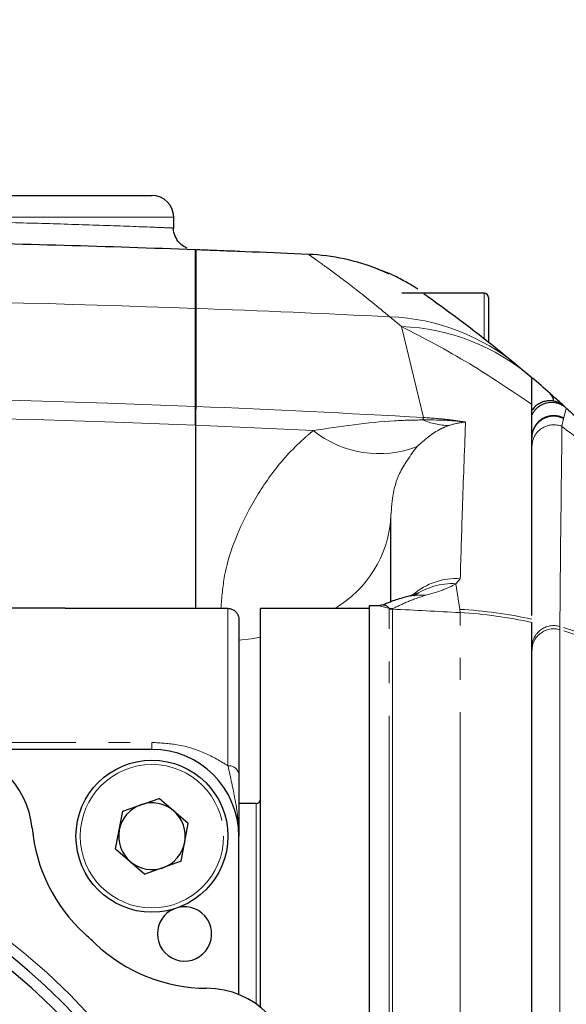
# Model space of a CAD drawing. Header units: millimetres. Extents: x 0 to 7327, y -11399 to -6123.
# Tile 62 of 87: x 3590 to 3615, y -9405 to -9360. Entities that reach past the tile are written whole.
import ezdxf

# ---------------------------------------------------------------- set-up
doc = ezdxf.new("R2010")
doc.units = ezdxf.units.MM
doc.linetypes.add('PHANTOM', pattern=[26.5, 20, -1.5, 1, -1.5, 1, -1.5])
doc.layers.add('AM_5', color=3, linetype='Continuous', lineweight=25)
doc.layers.add('LineThick', color=7, linetype='Continuous', lineweight=30)
doc.styles.add('HHI_Dims', font='simplex.shx', dxfattribs={"width": 0.8, "bigfont": 'whgtxt.shx'})
doc.dimstyles.new('HHI_Standard$0', dxfattribs={"dimtxt": 3.5, "dimasz": 3.5, "dimexe": 1, "dimexo": 1, "dimgap": 1.5, "dimtad": 1, "dimdec": 0, "dimdsep": 46, "dimtxsty": 'HHI_Dims', "dimcen": 0, "dimclrd": 1, "dimclre": 1, "dimclrt": 1, "dimadec": 3, "dimazin": 2, "dimtp": 0.1, "dimtm": 0.1, "dimtfac": 0.65, "dimtdec": 0, "dimtmove": 0, "dimatfit": 3, "dimldrblk": 'OPEN30', "dimfxl": 1, "dimlwd": -1, "dimlwe": -1, "dimarcsym": 1})

# ---------------------------------------------------------------- blocks, each defined once
blk = doc.blocks.new('*D85')
at = {"layer": 'AM_5', "color": 1, "transparency": 16777216}
for p, q in [((3454.169, -9948.31), (3454.169, -9196.861)), ((3688.428, -9947.768), (3688.428, -9196.861)), ((3670.928, -9201.861), (3471.669, -9201.861))]:
    blk.add_line(p, q, dxfattribs=at)
for points in [[(3471.669, -9198.944), (3471.669, -9204.778), (3454.169, -9201.861)], [(3670.928, -9198.944), (3670.928, -9204.778), (3688.428, -9201.861)]]:
    blk.add_solid(points, dxfattribs=at)
at = {"layer": 'Defpoints', "color": 0, "transparency": 16777216}
for p in [(3454.169, -9201.861), (3688.428, -9952.768), (3454.169, -9953.31)]:
    blk.add_point(p, dxfattribs=at)
at = {"layer": 'AM_5', "color": 1, "transparency": 16777216, "insert": (3571.299, -9176.861), "char_height": 35, "attachment_point": 5, "style": 'HHI_Dims'}
blk.add_mtext('267', dxfattribs=at)
blk = doc.blocks.new('_Open30')
at = {"color": 0, "linetype": 'ByBlock', "lineweight": -2}
for p, q in [((-1, 0.2679), (0, 0)), ((0, 0), (-1, -0.2679)), ((0, 0), (-1, 0))]:
    blk.add_line(p, q, dxfattribs=at)
blk = doc.blocks.new('*D86')
at = {"layer": 'AM_5', "color": 1, "transparency": 16777216}
for p, q in [((3458.788, -9560.78), (3458.788, -9307.147)), ((3683.798, -9560.822), (3683.798, -9307.147)), ((3666.298, -9312.147), (3476.288, -9312.147))]:
    blk.add_line(p, q, dxfattribs=at)
for points in [[(3476.288, -9309.23), (3476.288, -9315.063), (3458.788, -9312.147)], [(3666.298, -9309.23), (3666.298, -9315.063), (3683.798, -9312.147)]]:
    blk.add_solid(points, dxfattribs=at)
at = {"layer": 'Defpoints', "color": 0, "transparency": 16777216}
for p in [(3458.788, -9312.147), (3458.788, -9565.78), (3683.798, -9565.822)]:
    blk.add_point(p, dxfattribs=at)
at = {"layer": 'AM_5', "color": 1, "transparency": 16777216, "insert": (3571.293, -9287.147), "char_height": 35, "attachment_point": 5, "style": 'HHI_Dims'}
blk.add_mtext('225', dxfattribs=at)
blk = doc.blocks.new('A$C024A56F6')
at = {"color": 7, "linetype": 'Continuous', "lineweight": 25}
for p, q in [((1980.32, -2513.227), (1980.32, -2512.725)), ((1994.62, -2516.225), (1990.82, -2516.225)), ((1994.82, -2516.425), (1994.82, -2518.47)), ((1981.32, -2521.438), (1981.32, -2516.925)), ((1996.191, -2519.583), (1996.818, -2520.113)), ((1996.818, -2520.113), (1996.82, -2520.115)), ((1998.231, -2521.389), (1998.162, -2521.323)), ((1981.32, -2522.308), (1981.32, -2530.737)), ((1975.32, -2530.725), (1939.82, -2530.725)), ((1975.32, -2530.725), (1975.32, -2530.737)), ((1982.82, -2530.737), (1975.32, -2530.737)), ((1989.32, -2530.737), (1984.32, -2530.737)), ((1984.32, -2549.133), (1984.32, -2530.737)), ((1989.787, -2530.616), (1989.32, -2530.616)), ((1989.32, -2530.616), (1989.32, -2608.833)), ((1983.32, -2531.234), (1983.32, -2538.386)), ((1996.82, -2608.064), (1996.82, -2531.385)), ((1979.32, -2537.225), (1969.82, -2537.225)), ((1977.975, -2540.069), (1979.648, -2539.482)), ((1980.993, -2540.637), (1979.648, -2539.482)), ((1984.12, -2539.725), (1983.32, -2539.725)), ((1977.647, -2541.812), (1977.975, -2540.069)), ((1980.665, -2542.38), (1980.993, -2540.637)), ((1983.32, -2548.516), (1983.32, -2541.225)), ((1977.647, -2541.812), (1978.992, -2542.967)), ((1980.665, -2542.38), (1978.992, -2542.967))]:
    blk.add_line(p, q, dxfattribs=at)
at = {"color": 8, "linetype": 'PHANTOM', "lineweight": 18}
for p, q in [((1994.62, -2518.307), (1994.62, -2516.225)), ((1981.357, -2516.927), (1981.357, -2521.44)), ((1990.811, -2517.759), (1990.273, -2517.309)), ((1991.831, -2521.948), (1990.811, -2517.759)), ((1998.401, -2521.514), (1998.283, -2521.97)), ((1998.277, -2521.995), (1998.202, -2522.359)), ((1998.283, -2521.97), (1998.277, -2521.995)), ((1993.517, -2529.371), (1993.313, -2529.603)), ((1993.498, -2530.783), (1993.313, -2529.603)), ((1982.82, -2537.979), (1982.82, -2530.737)), ((1990.27, -2530.74), (1989.787, -2530.619)), ((1990.246, -2530.767), (1990.27, -2530.74)), ((1990.246, -2608.683), (1990.246, -2530.767)), ((1990.418, -2530.746), (1990.394, -2530.77)), ((1990.394, -2530.77), (1990.394, -2608.679)), ((1993.51, -2530.93), (1993.498, -2530.783)), ((1993.51, -2608.519), (1993.51, -2530.93)), ((1998.104, -2531.568), (1998.104, -2531.717)), ((1998.104, -2531.717), (1998.104, -2607.732)), ((1929.32, -2536.907), (1979.32, -2536.907)), ((1979.32, -2536.907), (1979.32, -2537.225)), ((1984.12, -2548.952), (1984.12, -2539.725))]:
    blk.add_line(p, q, dxfattribs=at)
at = {"color": 7, "linetype": 'Continuous', "lineweight": 25, "flags": 128}
blk.add_lwpolyline([(1989.765, -2515.13), (1989.971, -2515.214), (1990.235, -2515.33)], dxfattribs=at)
at = {"color": 8, "linetype": 'PHANTOM', "lineweight": 18, "flags": 128}
blk.add_lwpolyline([(1984.32, -2532.062), (1983.881, -2532.133), (1983.32, -2532.197)], dxfattribs=at)
at = {"color": 7, "linetype": 'Continuous', "lineweight": 25}
blk.add_circle((1979.32, -2541.225), 3.5, dxfattribs=at)
at = {"color": 8, "linetype": 'PHANTOM', "lineweight": 18}
for centre, radius in [((1979.32, -2541.225), 3.3), ((1954.32, -2569.725), 30)]:
    blk.add_circle(centre, radius, dxfattribs=at)
at = {"color": 7, "linetype": 'Continuous', "lineweight": 25}
for centre, radius, start, end in [((1979.32, -2512.724), 1, 0.1133, 90.0676), ((1954.32, -3245.725), 731.995, 87.886136, 88.833734), ((1981.32, -2515.229), 1, 87.8832, 90), ((1954.32, -3245.725), 731.995, 87.478202, 87.883243), ((1986.088, -2524.429), 10, 68.426, 87.4782), ((1994.62, -2516.425), 0.2, 0, 90), ((1954.32, -2569.725), 65.325, 48.44593, 49.4135), ((1997.32, -2521.214), 0.5, 0, 48.4459), ((1969.82, -2541.225), 4, 5.2746, 90), ((1979.32, -2541.225), 4, 0, 90), ((1979.32, -2541.225), 1.536, 109.3396, 169.3396), ((1979.32, -2541.225), 1.536, 49.3396, 109.3396), ((1984.12, -2539.525), 0.2, 270, 0), ((1954.32, -2569.725), 29.5, 1.6823, 358.3177), ((1979.32, -2541.225), 1.536, 349.3396, 49.3396), ((1954.32, -2569.725), 29, 1.9761, 358.0239), ((1981.272, -2540.167), 7.5, 185.2746, 227.6403), ((1979.32, -2541.225), 1.535, 169.3396, 229.3396), ((1979.32, -2541.225), 1.536, 289.3396, 349.3396), ((1979.32, -2541.225), 1.536, 229.3396, 289.3396), ((1980.82, -2545.725), 1.25, 180, 103.3844), ((1980.82, -2545.725), 1.25, 113.4855, 180), ((1954.32, -2569.725), 32.5, 46.4686, 47.6403), ((1981.87, -2540.725), 7.5, 226.4686, 269.7505), ((1981.82, -2552.225), 4, 0, 89.7505), ((1954.32, -2569.725), 21, 2.7294, 357.2706)]:
    blk.add_arc(centre, radius, start, end, dxfattribs=at)
at = {"color": 8, "linetype": 'PHANTOM', "lineweight": 18}
for centre, radius, start, end in [((1981.319, -2518.034), 1.108, 88.0281, 89.9379), ((1989.896, -2527.131), 9.828, 50.1681, 87.8016), ((1990.424, -2527.585), 9.835, 49.4485, 87.7464), ((1981.322, -2522.399), 0.96, 87.8802, 90.0858), ((1992.164, -2522.13), 0.379, 151.3825, 169.2429), ((1993.036, -2519.184), 3.133, 246.5962, 269.0932), ((1989.776, -2518.746), 4.865, 231.4672, 291.0953), ((1997.82, -2523.283), 1, 67.5327, 179.8591), ((1985.052, -2526.197), 5.282, 300.7442, 355.7968), ((1993.32, -2532.372), 3.007, 86.2491, 130.8852), ((1993.125, -2532.55), 2.953, 86.3396, 126.2766), ((1991.723, -2532.915), 2.795, 85.6997, 105.1984), ((1990.233, -2533.645), 2.905, 86.3478, 89.2684), ((1990.247, -2533.748), 2.981, 87.1698, 90.0126), ((1954.679, -3257.766), 727.872, 86.941902, 87.187452), ((1992.451, -2550.823), 20.068, 77.4247, 87.0087), ((1992.439, -2550.976), 20.075, 77.3938, 86.9429), ((1997.82, -2532.526), 0.999, 73.4547, 179.8579), ((1992.514, -2550.683), 19.916, 8.479, 73.6989), ((1997.82, -2532.675), 0.999, 73.4885, 179.8454), ((1992.496, -2550.86), 19.947, 8.4857, 73.6722), ((1982.863, -2538.438), 0.461, 6.4606, 95.2508)]:
    blk.add_arc(centre, radius, start, end, dxfattribs=at)
for centre, major_axis, ratio, start_param, end_param in [((1954.32, -3245.725), (731.995, 0), 0.996313, 1.533902, 1.558627), ((1954.32, -3245.725), (731.995, 0), 0.996313, 1.521661, 1.533852), ((1954.32, -3326.372), (0, 805.482), 0.908766, 6.246291, 6.334452), ((1954.32, -3324.25), (0, 802.493), 0.908412, 6.24614, 6.32768), ((1954.32, -3326.372), (0, 805.482), 0.908766, 6.231918, 6.246241), ((1954.32, -3324.25), (0, 802.493), 0.908412, 6.238691, 6.24614)]:
    blk.add_ellipse(centre, major_axis=major_axis, ratio=ratio, start_param=start_param, end_param=end_param, dxfattribs=at)
at = {"color": 7, "linetype": 'Continuous', "lineweight": 25}
for points, knots in [([(1963.228, -2511.725), (1963.794, -2511.725), (1965.876, -2511.725), (1969.416, -2511.725), (1972.982, -2511.725), (1975.593, -2511.725), (1977.397, -2511.725), (1978.704, -2511.725), (1979.266, -2511.725), (1979.307, -2511.725), (1979.32, -2511.725)], [0, 0, 0, 0, 0.084496, 0.311027, 0.54169, 0.650928, 0.762251, 0.88501, 0.961324, 1, 1, 1, 1]), ([(1980.941, -2514.148), (1980.889, -2514.125), (1980.749, -2514.065), (1980.544, -2513.884), (1980.38, -2513.602), (1980.299, -2513.363), (1980.32, -2513.244), (1980.321, -2513.243)], [0, 0, 0, 0, 0.148447, 0.392778, 0.687643, 0.99614, 1, 1, 1, 1]), ([(1981.32, -2516.925), (1981.32, -2516.14), (1981.32, -2514.566), (1981.32, -2514.341), (1981.32, -2514.228)], [0, 0, 0, 0, 0.4995173, 1, 1, 1, 1]), ([(1983.36, -2514.306), (1983.212, -2514.3), (1982.839, -2514.286), (1982.277, -2514.264), (1981.767, -2514.245), (1981.514, -2514.235), (1981.436, -2514.232), (1981.421, -2514.232)], [0, 0, 0, 0, 0.168918, 0.424761, 0.680333, 0.935716, 1, 1, 1, 1]), ([(1991.564, -2516.04), (1991.511, -2516.006), (1991.341, -2515.896), (1990.866, -2515.621), (1990.322, -2515.335), (1989.92, -2515.196), (1989.759, -2515.141)], [0, 0, 0, 0, 0.129535, 0.410366, 0.762762, 1, 1, 1, 1]), ([(1991.843, -2516.251), (1991.9, -2516.29), (1992.016, -2516.37), (1992.921, -2517.02), (1994.294, -2518.037), (1995.559, -2519.068), (1996.191, -2519.583)], [0, 0, 0, 0, 0.2405704, 0.492411, 0.7461976, 1, 1, 1, 1]), ([(1996.82, -2521.35), (1996.82, -2521.076), (1996.82, -2520.342), (1996.82, -2520.203), (1996.82, -2520.115)], [0, 0, 0, 0, 0.374128, 1, 1, 1, 1]), ([(1998.32, -2521.44), (1998.264, -2521.395), (1998.153, -2521.306), (1997.954, -2521.22), (1997.744, -2521.176), (1997.529, -2521.179), (1997.319, -2521.226), (1997.125, -2521.317), (1996.952, -2521.446), (1996.864, -2521.559), (1996.82, -2521.615)], [0, 0, 0, 0, 0.125009, 0.250003, 0.375001, 0.5, 0.624993, 0.749998, 0.874988, 1, 1, 1, 1]), ([(1998.319, -2521.44), (1998.208, -2521.339), (1998.01, -2521.159), (1997.799, -2520.97), (1997.675, -2520.86), (1997.66, -2520.847), (1997.652, -2520.84)], [0, 0, 0, 0, 0.337139, 0.604554, 0.802058, 1, 1, 1, 1]), ([(1981.32, -2522.308), (1981.32, -2522.081), (1981.32, -2521.627), (1981.32, -2521.501), (1981.32, -2521.438)], [0, 0, 0, 0, 0.499607, 1, 1, 1, 1]), ([(1981.32, -2521.439), (1981.32, -2521.499), (1981.32, -2521.622), (1981.32, -2522.074), (1981.32, -2522.308)], [0, 0, 0, 0, 0.483501, 1, 1, 1, 1]), ([(1996.82, -2531.06), (1996.82, -2529.981), (1996.82, -2526.689), (1996.82, -2523.496), (1996.82, -2521.35)], [0, 0, 0, 0, 0.327598, 1, 1, 1, 1]), ([(1998.401, -2521.514), (1998.56, -2521.66), (1999.495, -2522.522), (2000.63, -2523.613), (2001.703, -2524.763), (2001.901, -2524.975)], [0, 0, 0, 0, 0.142806, 0.841973, 1, 1, 1, 1]), ([(1990.32, -2530.433), (1990.32, -2530.083), (1990.32, -2528.792), (1990.32, -2527.516), (1990.32, -2526.585)], [0, 0, 0, 0, 0.2708456, 1, 1, 1, 1]), ([(1990.992, -2530.22), (1990.953, -2530.23), (1990.671, -2530.302), (1990.301, -2530.433), (1990.052, -2530.54), (1989.943, -2530.586)], [0, 0, 0, 0, 0.0827542, 0.5979007, 1, 1, 1, 1]), ([(1991.622, -2530.018), (1991.624, -2530.018), (1991.654, -2530.001), (1991.519, -2530.062), (1991.289, -2530.134), (1991.057, -2530.198), (1990.974, -2530.221)], [0, 0, 0, 0, 0.014953, 0.343079, 0.767616, 1, 1, 1, 1]), ([(1982.82, -2530.737), (1982.876, -2530.743), (1982.989, -2530.754), (1983.138, -2530.839), (1983.248, -2530.962), (1983.311, -2531.103), (1983.317, -2531.192), (1983.32, -2531.234)], [0, 0, 0, 0, 0.208606, 0.417493, 0.624313, 0.822548, 1, 1, 1, 1]), ([(1989.936, -2530.566), (1989.87, -2530.589), (1989.785, -2530.618), (1989.785, -2530.617), (1989.786, -2530.616)], [0, 0, 0, 0, 0.773421, 1, 1, 1, 1]), ([(1983.32, -2538.386), (1983.32, -2538.683), (1983.32, -2539.278), (1983.32, -2539.934), (1983.32, -2540.569), (1983.32, -2540.998), (1983.32, -2541.223), (1983.32, -2541.225)], [0, 0, 0, 0, 0.220271, 0.441461, 0.71941, 0.997517, 1, 1, 1, 1])]:
    blk.add_open_spline(points, degree=3, knots=knots, dxfattribs=at)
at = {"color": 8, "linetype": 'PHANTOM', "lineweight": 18}
for points, knots in [([(1980.32, -2512.725), (1980.304, -2512.725), (1980.255, -2512.725), (1979.61, -2512.725), (1978.165, -2512.725), (1976.212, -2512.725), (1973.506, -2512.725), (1969.796, -2512.725), (1966.094, -2512.725), (1963.863, -2512.725), (1963.228, -2512.725)], [0, 0, 0, 0, 0.043701, 0.127882, 0.256099, 0.363903, 0.474333, 0.690632, 0.911989, 1, 1, 1, 1]), ([(1963.228, -2512.792), (1963.889, -2512.799), (1966.695, -2512.827), (1970.421, -2512.91), (1974.302, -2513.013), (1977.037, -2513.1), (1979.058, -2513.174), (1980.156, -2513.22), (1980.268, -2513.225), (1980.32, -2513.227)], [0, 0, 0, 0, 0.091414, 0.388164, 0.53111, 0.6768, 0.832911, 0.922597, 1, 1, 1, 1]), ([(1981.357, -2514.23), (1981.357, -2514.23), (1981.357, -2514.233), (1981.357, -2514.309), (1981.357, -2514.656), (1981.357, -2515.466), (1981.357, -2516.409), (1981.357, -2516.927)], [0, 0, 0, 0, 0.032548, 0.162741, 0.423208, 0.683675, 1, 1, 1, 1]), ([(1990.273, -2517.309), (1989.732, -2516.868), (1988.65, -2515.986), (1987.47, -2515.112), (1986.68, -2514.543), (1986.578, -2514.474), (1986.528, -2514.439)], [0, 0, 0, 0, 0.249373, 0.498735, 0.749371, 1, 1, 1, 1]), ([(1996.82, -2521.35), (1995.852, -2520.698), (1993.755, -2519.288), (1991.841, -2518.293), (1990.811, -2517.759)], [0, 0, 0, 0, 0.462053, 1, 1, 1, 1]), ([(1981.357, -2521.44), (1981.352, -2521.502), (1981.341, -2521.627), (1981.327, -2522.081), (1981.32, -2522.308)], [0, 0, 0, 0, 0.499304, 1, 1, 1, 1]), ([(1998.401, -2521.514), (1998.346, -2521.47), (1998.231, -2521.377), (1998.019, -2521.287), (1997.78, -2521.243), (1997.529, -2521.261), (1997.291, -2521.341), (1997.086, -2521.473), (1996.925, -2521.638), (1996.854, -2521.767), (1996.82, -2521.829)], [0, 0, 0, 0, 0.112888, 0.235558, 0.365727, 0.500001, 0.63427, 0.764433, 0.88711, 1, 1, 1, 1]), ([(1986.746, -2522.551), (1987.99, -2522.359), (1989.661, -2522.101), (1991.357, -2522.067), (1991.792, -2522.059)], [0, 0, 0, 0, 0.744096, 1, 1, 1, 1]), ([(1991.792, -2522.059), (1992.347, -2522.061), (1992.999, -2522.064), (1993.655, -2522.143), (1993.757, -2522.156), (1993.763, -2522.157)], [0, 0, 0, 0, 0.844464, 0.990716, 1, 1, 1, 1]), ([(1991.831, -2521.948), (1992.208, -2521.975), (1992.857, -2522.021), (1993.496, -2522.117), (1993.763, -2522.157)], [0, 0, 0, 0, 0.581579, 1, 1, 1, 1]), ([(1998.283, -2521.97), (1998.214, -2521.94), (1998.069, -2521.876), (1997.82, -2521.846), (1997.555, -2521.879), (1997.3, -2521.987), (1997.084, -2522.161), (1996.929, -2522.379), (1996.838, -2522.612), (1996.826, -2522.77), (1996.82, -2522.845)], [0, 0, 0, 0, 0.110614, 0.232695, 0.363833, 0.500007, 0.63618, 0.767317, 0.88939, 1, 1, 1, 1]), ([(1998.277, -2521.995), (1998.199, -2521.962), (1998.041, -2521.895), (1997.783, -2521.875), (1997.529, -2521.916), (1997.294, -2522.021), (1997.092, -2522.182), (1996.94, -2522.389), (1996.839, -2522.628), (1996.827, -2522.798), (1996.82, -2522.883)], [0, 0, 0, 0, 0.125003, 0.25, 0.374999, 0.499993, 0.625004, 0.750008, 0.874993, 1, 1, 1, 1]), ([(1982.494, -2530.737), (1982.535, -2530.233), (1982.66, -2528.691), (1983.506, -2526.586), (1984.807, -2524.487), (1985.881, -2523.283), (1986.601, -2522.674), (1986.746, -2522.551)], [0, 0, 0, 0, 0.170729, 0.52199, 0.731564, 0.945776, 1, 1, 1, 1]), ([(1992.986, -2522.316), (1992.86, -2522.366), (1992.335, -2522.573), (1991.876, -2522.977), (1991.527, -2523.285)], [0, 0, 0, 0, 0.239921, 1, 1, 1, 1]), ([(1993.763, -2522.157), (1993.76, -2522.158), (1993.718, -2522.16), (1993.453, -2522.184), (1993.201, -2522.256), (1992.986, -2522.316)], [0, 0, 0, 0, 0.012487, 0.159317, 1, 1, 1, 1]), ([(1993.763, -2522.157), (1993.762, -2522.19), (1993.709, -2523.512), (1993.62, -2525.907), (1993.549, -2528.299), (1993.517, -2529.371)], [0, 0, 0, 0, 0.01358, 0.557631, 1, 1, 1, 1]), ([(1998.202, -2522.359), (1998.177, -2524.35), (1998.14, -2527.368), (1998.113, -2530.502), (1998.104, -2531.568)], [0, 0, 0, 0, 0.659872, 1, 1, 1, 1]), ([(2001.341, -2524.975), (2000.874, -2524.555), (1999.763, -2523.558), (1998.775, -2522.799), (1998.202, -2522.359)], [0, 0, 0, 0, 0.420456, 1, 1, 1, 1]), ([(1991.527, -2523.285), (1991.222, -2523.699), (1990.425, -2524.783), (1990.36, -2525.897), (1990.32, -2526.585)], [0, 0, 0, 0, 0.382226, 1, 1, 1, 1]), ([(1993.313, -2529.603), (1993.146, -2529.695), (1992.812, -2529.878), (1992.226, -2530.044), (1991.932, -2530.128)], [0, 0, 0, 0, 0.498389, 1, 1, 1, 1]), ([(1991.932, -2530.128), (1991.629, -2530.228), (1991.324, -2530.329), (1990.845, -2530.536), (1990.631, -2530.641), (1990.418, -2530.746)], [0, 0, 0, 0, 0.503868, 0.504539, 1, 1, 1, 1]), ([(1990.27, -2530.74), (1990.267, -2530.738), (1990.253, -2530.724), (1990.196, -2530.672), (1990.066, -2530.579), (1989.992, -2530.587), (1989.945, -2530.592)], [0, 0, 0, 0, 0.020874, 0.104356, 0.43833, 1, 1, 1, 1]), ([(1979.32, -2536.907), (1979.711, -2536.93), (1980.585, -2536.98), (1981.805, -2537.366), (1982.479, -2537.773), (1982.82, -2537.979)], [0, 0, 0, 0, 0.284903, 0.637861, 1, 1, 1, 1]), ([(1983.32, -2541.225), (1983.32, -2541.222), (1983.32, -2541.072), (1983.312, -2540.781), (1983.264, -2540.216), (1983.132, -2539.401), (1982.938, -2538.516), (1982.82, -2537.979)], [0, 0, 0, 0, 0.002587, 0.144241, 0.285817, 0.567204, 1, 1, 1, 1])]:
    blk.add_open_spline(points, degree=3, knots=knots, dxfattribs=at)

msp = doc.modelspace()

# ---------------------------------------------------------------- block references
at = {"layer": 'LineThick'}
msp.add_blockref('A$C024A56F6', (1616.974, -6855.965), dxfattribs=at)

# ---------------------------------------------------------------- dimensions: what is measured, and where the dimension line sits
at = {"layer": 'AM_5'}
dim = msp.add_linear_dim(base=(3454.169, -9201.861), p1=(3688.428, -9952.768), p2=(3454.169, -9953.31), text='267', dimstyle='HHI_Standard$0', override={"dimscale": 5, "dimtxt": 7}, dxfattribs=at)
dim.commit()
dim.dimension.update_dxf_attribs({"geometry": '*D85', "text_midpoint": (3571.299, -9201.861), "dimtype": 160})
dim = msp.add_linear_dim(base=(3458.788, -9312.147), p1=(3683.798, -9565.822), p2=(3458.788, -9565.78), dimstyle='HHI_Standard$0', override={"dimscale": 5, "dimtxt": 7, "dimdec": 0}, dxfattribs=at)
dim.commit()
dim.dimension.update_dxf_attribs({"geometry": '*D86', "text_midpoint": (3571.293, -9287.147)})

doc.saveas('drawing.dxf')
